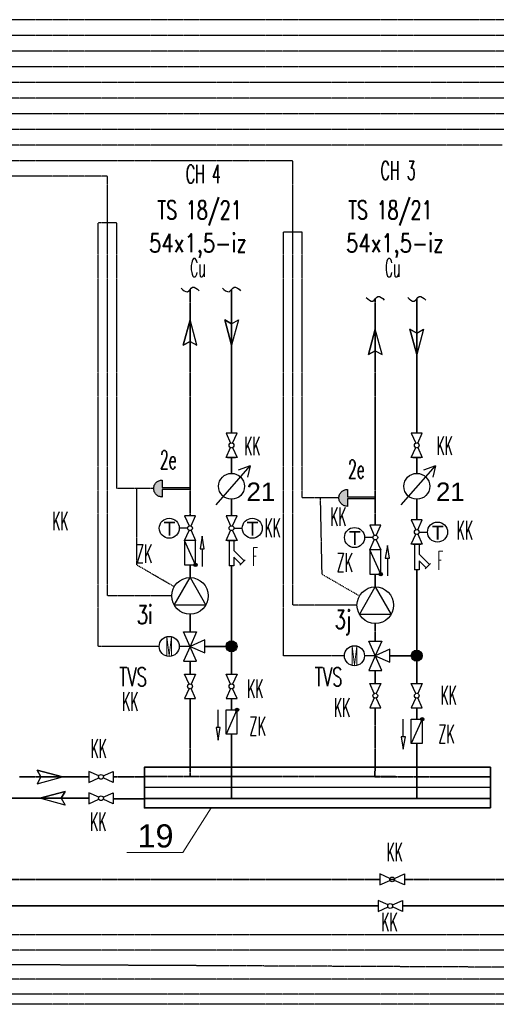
# Model space of a CAD drawing. Header units: millimetres. Extents: x -98431657 to -98227415, y -465497820 to -465456067.
# Tile 34 of 63: x -98403522 to -98402232, y -465486064 to -465483401. Entities that reach past the tile are written whole.
import ezdxf

# ---------------------------------------------------------------- set-up
doc = ezdxf.new("R2010")
doc.units = ezdxf.units.MM
doc.linetypes.add('Carkovana 0.5x', pattern=[0.14, 0.1, -0.04])
doc.linetypes.add('Teckovana', pattern=[0.06, 0, -0.06])
for name, color, linetype, lineweight in [('Aktivní chlazení', 7, 'Continuous', 25), ('Pasivní chlazení', 7, 'Continuous', 25), ('Vodovod', 7, 'Continuous', 18), ('WPF 2 - vrt', 7, 'Continuous', 25), ('základ', 7, 'Continuous', 25)]:
    doc.layers.add(name, color=color, linetype=linetype, lineweight=lineweight)
doc.styles.add('ARIAL', font='arial.ttf')
doc.styles.add('ROMANS', font='romans__.ttf')
doc.styles.add('TXT', font='txt_____.ttf')

msp = doc.modelspace()

# ---------------------------------------------------------------- hatches: boundary and pattern name
at = {"layer": 'Pasivní chlazení', "true_color": 0xe8e8e8}
for points in [[(-98403136.2, -465484646.4), (-98403138.5, -465484646.5), (-98403140.8, -465484646.9), (-98403143, -465484647.5), (-98403145.2, -465484648.3), (-98403147.3, -465484649.3), (-98403149.3, -465484650.5), (-98403151.1, -465484652), (-98403152.8, -465484653.6), (-98403154.3, -465484655.3), (-98403155.6, -465484657.2), (-98403156.8, -465484659.3), (-98403157.7, -465484661.4), (-98403158.4, -465484663.6), (-98403158.8, -465484665.9), (-98403159.1, -465484668.2), (-98403159.1, -465484670.5), (-98403158.8, -465484672.8), (-98403158.4, -465484675.1), (-98403157.7, -465484677.3), (-98403156.8, -465484679.5), (-98403155.6, -465484681.5), (-98403154.3, -465484683.4), (-98403152.8, -465484685.2), (-98403151.1, -465484686.8), (-98403149.3, -465484688.2), (-98403147.3, -465484689.4), (-98403145.2, -465484690.5), (-98403143, -465484691.3), (-98403140.8, -465484691.9), (-98403138.5, -465484692.2), (-98403136.2, -465484692.3), (-98403136.2, -465484671.8), (-98403060.8, -465484671.8), (-98403060.8, -465484666.9), (-98403136.2, -465484666.9)], [(-98402634.9, -465484671.6), (-98402637.2, -465484671.8), (-98402639.5, -465484672.1), (-98402641.7, -465484672.7), (-98402643.9, -465484673.5), (-98402646, -465484674.5), (-98402648, -465484675.8), (-98402649.8, -465484677.2), (-98402651.5, -465484678.8), (-98402653, -465484680.5), (-98402654.3, -465484682.5), (-98402655.5, -465484684.5), (-98402656.4, -465484686.6), (-98402657.1, -465484688.8), (-98402657.5, -465484691.1), (-98402657.8, -465484693.4), (-98402657.8, -465484695.8), (-98402657.5, -465484698.1), (-98402657.1, -465484700.3), (-98402656.4, -465484702.6), (-98402655.5, -465484704.7), (-98402654.3, -465484706.7), (-98402653, -465484708.6), (-98402651.5, -465484710.4), (-98402649.8, -465484712), (-98402648, -465484713.4), (-98402646, -465484714.7), (-98402643.9, -465484715.7), (-98402641.7, -465484716.5), (-98402639.5, -465484717.1), (-98402637.2, -465484717.4), (-98402634.9, -465484717.5), (-98402634.9, -465484697.1), (-98402559.5, -465484697.1), (-98402559.5, -465484692.1), (-98402634.9, -465484692.1)]]:
    msp.add_hatch(color=254, dxfattribs=at).paths.add_polyline_path(points)
at = {"layer": 'Pasivní chlazení', "true_color": 0x000000}
for points in [[(-98403041.3, -465484875.8), (-98403041.4, -465484874.8), (-98403041.7, -465484873.9), (-98403042.1, -465484873.1), (-98403042.7, -465484872.4), (-98403043.5, -465484871.8), (-98403044.3, -465484871.4), (-98403045.2, -465484871.2), (-98403046.1, -465484871.1), (-98403047.1, -465484871.3), (-98403047.9, -465484871.6), (-98403048.7, -465484872.1), (-98403049.4, -465484872.8), (-98403050, -465484873.5), (-98403050.3, -465484874.4), (-98403050.5, -465484875.3), (-98403050.5, -465484876.2), (-98403050.3, -465484877.1), (-98403050, -465484878), (-98403049.4, -465484878.8), (-98403048.7, -465484879.4), (-98403047.9, -465484879.9), (-98403047.1, -465484880.2), (-98403046.1, -465484880.4), (-98403045.2, -465484880.3), (-98403044.3, -465484880.1), (-98403043.5, -465484879.7), (-98403042.7, -465484879.1), (-98403042.1, -465484878.4), (-98403041.7, -465484877.6), (-98403041.4, -465484876.7)], [(-98402540, -465484901), (-98402540.1, -465484900.1), (-98402540.4, -465484899.2), (-98402540.8, -465484898.3), (-98402541.4, -465484897.6), (-98402542.2, -465484897.1), (-98402543, -465484896.6), (-98402543.9, -465484896.4), (-98402544.8, -465484896.4), (-98402545.8, -465484896.5), (-98402546.6, -465484896.8), (-98402547.4, -465484897.3), (-98402548.1, -465484898), (-98402548.6, -465484898.7), (-98402549, -465484899.6), (-98402549.2, -465484900.5), (-98402549.2, -465484901.5), (-98402549, -465484902.4), (-98402548.6, -465484903.2), (-98402548.1, -465484904), (-98402547.4, -465484904.6), (-98402546.6, -465484905.1), (-98402545.8, -465484905.5), (-98402544.8, -465484905.6), (-98402543.9, -465484905.6), (-98402543, -465484905.3), (-98402542.2, -465484904.9), (-98402541.4, -465484904.3), (-98402540.8, -465484903.6), (-98402540.4, -465484902.8), (-98402540.1, -465484901.9)], [(-98402947.7, -465485081.4), (-98402948.5, -465485081.3), (-98402949.3, -465485081.4), (-98402950, -465485081.4), (-98402950.7, -465485081.5), (-98402951.5, -465485081.7), (-98402952.2, -465485081.8), (-98402952.9, -465485082), (-98402953.7, -465485082.3), (-98402954.4, -465485082.6), (-98402955, -465485082.9), (-98402955.7, -465485083.2), (-98402956.4, -465485083.6), (-98402957, -465485084), (-98402957.6, -465485084.5), (-98402958.2, -465485084.9), (-98402958.7, -465485085.4), (-98402959.3, -465485086), (-98402959.8, -465485086.5), (-98402960.2, -465485087.1), (-98402960.7, -465485087.7), (-98402961.1, -465485088.3), (-98402961.5, -465485089), (-98402961.8, -465485089.7), (-98402962.2, -465485090.3), (-98402962.4, -465485091), (-98402962.7, -465485091.8), (-98402962.9, -465485092.5), (-98402963.1, -465485093.2), (-98402963.2, -465485094), (-98402963.3, -465485094.7), (-98402963.3, -465485095.5), (-98402963.4, -465485096.2), (-98402963.3, -465485097), (-98402963.3, -465485097.7), (-98402963.2, -465485098.5), (-98402963.1, -465485099.2), (-98402962.9, -465485099.9), (-98402962.7, -465485100.7), (-98402962.4, -465485101.4), (-98402962.2, -465485102.1), (-98402961.8, -465485102.8), (-98402961.5, -465485103.4), (-98402961.1, -465485104.1), (-98402960.7, -465485104.7), (-98402960.2, -465485105.3), (-98402959.8, -465485105.9), (-98402959.3, -465485106.4), (-98402958.7, -465485107), (-98402958.2, -465485107.5), (-98402957.6, -465485108), (-98402957, -465485108.4), (-98402956.4, -465485108.8), (-98402955.7, -465485109.2), (-98402955, -465485109.5), (-98402954.4, -465485109.9), (-98402953.7, -465485110.1), (-98402952.9, -465485110.4), (-98402952.2, -465485110.6), (-98402951.5, -465485110.8), (-98402950.7, -465485110.9), (-98402950, -465485111), (-98402949.3, -465485111), (-98402948.5, -465485111.1), (-98402947.7, -465485111), (-98402947, -465485111), (-98402946.2, -465485110.9), (-98402945.5, -465485110.8), (-98402944.8, -465485110.6), (-98402944, -465485110.4), (-98402943.3, -465485110.1), (-98402942.6, -465485109.9), (-98402942, -465485109.5), (-98402941.3, -465485109.2), (-98402940.6, -465485108.8), (-98402940, -465485108.4), (-98402939.4, -465485108), (-98402938.8, -465485107.5), (-98402938.3, -465485107), (-98402937.7, -465485106.4), (-98402937.2, -465485105.9), (-98402936.7, -465485105.3), (-98402936.3, -465485104.7), (-98402935.9, -465485104.1), (-98402935.5, -465485103.4), (-98402935.2, -465485102.8), (-98402934.8, -465485102.1), (-98402934.6, -465485101.4), (-98402934.3, -465485100.7), (-98402934.1, -465485099.9), (-98402933.9, -465485099.2), (-98402933.8, -465485098.5), (-98402933.7, -465485097.7), (-98402933.7, -465485097), (-98402933.6, -465485096.2), (-98402933.7, -465485095.5), (-98402933.7, -465485094.7), (-98402933.8, -465485094), (-98402933.9, -465485093.2), (-98402934.1, -465485092.5), (-98402934.3, -465485091.8), (-98402934.6, -465485091), (-98402934.8, -465485090.3), (-98402935.2, -465485089.7), (-98402935.5, -465485089), (-98402935.9, -465485088.3), (-98402936.3, -465485087.7), (-98402936.7, -465485087.1), (-98402937.2, -465485086.5), (-98402937.7, -465485086), (-98402938.3, -465485085.4), (-98402938.8, -465485084.9), (-98402939.4, -465485084.5), (-98402940, -465485084), (-98402940.6, -465485083.6), (-98402941.3, -465485083.2), (-98402942, -465485082.9), (-98402942.6, -465485082.6), (-98402943.3, -465485082.3), (-98402944, -465485082), (-98402944.8, -465485081.8), (-98402945.5, -465485081.7), (-98402946.2, -465485081.5), (-98402947, -465485081.4)], [(-98402446.4, -465485106.6), (-98402447.2, -465485106.6), (-98402447.9, -465485106.6), (-98402448.7, -465485106.6), (-98402449.4, -465485106.7), (-98402450.2, -465485106.9), (-98402450.9, -465485107), (-98402451.6, -465485107.2), (-98402452.4, -465485107.5), (-98402453.1, -465485107.8), (-98402453.7, -465485108.1), (-98402454.4, -465485108.4), (-98402455.1, -465485108.8), (-98402455.7, -465485109.2), (-98402456.3, -465485109.7), (-98402456.9, -465485110.2), (-98402457.4, -465485110.7), (-98402458, -465485111.2), (-98402458.5, -465485111.7), (-98402458.9, -465485112.3), (-98402459.4, -465485112.9), (-98402459.8, -465485113.6), (-98402460.2, -465485114.2), (-98402460.5, -465485114.9), (-98402460.9, -465485115.6), (-98402461.1, -465485116.3), (-98402461.4, -465485117), (-98402461.6, -465485117.7), (-98402461.8, -465485118.4), (-98402461.9, -465485119.2), (-98402462, -465485119.9), (-98402462, -465485120.7), (-98402462.1, -465485121.4), (-98402462, -465485122.2), (-98402462, -465485122.9), (-98402461.9, -465485123.7), (-98402461.8, -465485124.4), (-98402461.6, -465485125.2), (-98402461.4, -465485125.9), (-98402461.1, -465485126.6), (-98402460.9, -465485127.3), (-98402460.5, -465485128), (-98402460.2, -465485128.6), (-98402459.8, -465485129.3), (-98402459.4, -465485129.9), (-98402458.9, -465485130.5), (-98402458.5, -465485131.1), (-98402458, -465485131.7), (-98402457.4, -465485132.2), (-98402456.9, -465485132.7), (-98402456.3, -465485133.2), (-98402455.7, -465485133.6), (-98402455.1, -465485134), (-98402454.4, -465485134.4), (-98402453.7, -465485134.8), (-98402453.1, -465485135.1), (-98402452.4, -465485135.4), (-98402451.6, -465485135.6), (-98402450.9, -465485135.8), (-98402450.2, -465485136), (-98402449.4, -465485136.1), (-98402448.7, -465485136.2), (-98402447.9, -465485136.3), (-98402447.2, -465485136.3), (-98402446.4, -465485136.3), (-98402445.7, -465485136.2), (-98402444.9, -465485136.1), (-98402444.2, -465485136), (-98402443.5, -465485135.8), (-98402442.7, -465485135.6), (-98402442, -465485135.4), (-98402441.3, -465485135.1), (-98402440.7, -465485134.8), (-98402440, -465485134.4), (-98402439.3, -465485134), (-98402438.7, -465485133.6), (-98402438.1, -465485133.2), (-98402437.5, -465485132.7), (-98402437, -465485132.2), (-98402436.4, -465485131.7), (-98402435.9, -465485131.1), (-98402435.4, -465485130.5), (-98402435, -465485129.9), (-98402434.6, -465485129.3), (-98402434.2, -465485128.6), (-98402433.9, -465485128), (-98402433.5, -465485127.3), (-98402433.3, -465485126.6), (-98402433, -465485125.9), (-98402432.8, -465485125.2), (-98402432.6, -465485124.4), (-98402432.5, -465485123.7), (-98402432.4, -465485122.9), (-98402432.4, -465485122.2), (-98402432.3, -465485121.4), (-98402432.4, -465485120.7), (-98402432.4, -465485119.9), (-98402432.5, -465485119.2), (-98402432.6, -465485118.4), (-98402432.8, -465485117.7), (-98402433, -465485117), (-98402433.3, -465485116.3), (-98402433.5, -465485115.6), (-98402433.9, -465485114.9), (-98402434.2, -465485114.2), (-98402434.6, -465485113.6), (-98402435, -465485112.9), (-98402435.4, -465485112.3), (-98402435.9, -465485111.7), (-98402436.4, -465485111.2), (-98402437, -465485110.7), (-98402437.5, -465485110.2), (-98402438.1, -465485109.7), (-98402438.7, -465485109.2), (-98402439.3, -465485108.8), (-98402440, -465485108.4), (-98402440.7, -465485108.1), (-98402441.3, -465485107.8), (-98402442, -465485107.5), (-98402442.7, -465485107.2), (-98402443.5, -465485107), (-98402444.2, -465485106.9), (-98402444.9, -465485106.7), (-98402445.7, -465485106.6)], [(-98402929.1, -465485268), (-98402929.2, -465485267.1), (-98402929.5, -465485266.2), (-98402929.9, -465485265.4), (-98402930.5, -465485264.7), (-98402931.3, -465485264.1), (-98402932.1, -465485263.7), (-98402933, -465485263.5), (-98402933.9, -465485263.4), (-98402934.8, -465485263.6), (-98402935.7, -465485263.9), (-98402936.5, -465485264.4), (-98402937.2, -465485265), (-98402937.7, -465485265.8), (-98402938.1, -465485266.6), (-98402938.3, -465485267.6), (-98402938.3, -465485268.5), (-98402938.1, -465485269.4), (-98402937.7, -465485270.3), (-98402937.2, -465485271), (-98402936.5, -465485271.7), (-98402935.7, -465485272.2), (-98402934.8, -465485272.5), (-98402933.9, -465485272.6), (-98402933, -465485272.6), (-98402932.1, -465485272.3), (-98402931.3, -465485271.9), (-98402930.5, -465485271.4), (-98402929.9, -465485270.7), (-98402929.5, -465485269.8), (-98402929.2, -465485269)], [(-98402427.8, -465485293.2), (-98402427.9, -465485292.3), (-98402428.2, -465485291.4), (-98402428.6, -465485290.6), (-98402429.2, -465485289.9), (-98402430, -465485289.3), (-98402430.8, -465485288.9), (-98402431.7, -465485288.7), (-98402432.6, -465485288.6), (-98402433.5, -465485288.8), (-98402434.4, -465485289.1), (-98402435.2, -465485289.6), (-98402435.9, -465485290.2), (-98402436.4, -465485291), (-98402436.8, -465485291.9), (-98402437, -465485292.8), (-98402437, -465485293.7), (-98402436.8, -465485294.6), (-98402436.4, -465485295.5), (-98402435.9, -465485296.2), (-98402435.2, -465485296.9), (-98402434.4, -465485297.4), (-98402433.5, -465485297.7), (-98402432.6, -465485297.8), (-98402431.7, -465485297.8), (-98402430.8, -465485297.6), (-98402430, -465485297.2), (-98402429.2, -465485296.6), (-98402428.6, -465485295.9), (-98402428.2, -465485295.1), (-98402427.9, -465485294.2)]]:
    msp.add_hatch(color=18, dxfattribs=at).paths.add_polyline_path(points)

# ---------------------------------------------------------------- linework, layer by layer
at = {"layer": 'Aktivní chlazení', "linetype": 'Teckovana'}
for p, q in [((-98396613.8, -465483486.4), (-98404681.1, -465483486.4)), ((-98398345.1, -465483613.5), (-98404681.1, -465483613.5)), ((-98402216.3, -465483740.5), (-98404681.1, -465483740.5))]:
    msp.add_line(p, q, dxfattribs=at)
at = {"layer": 'Pasivní chlazení', "linetype": 'Teckovana'}
for p, q in [((-98402782.9, -465483782.7), (-98404681.1, -465483782.7)), ((-98402782.9, -465483976.4), (-98402782.9, -465483782.7)), ((-98403284.2, -465483824.9), (-98404681.1, -465483824.9)), ((-98403284.2, -465483951.2), (-98403284.2, -465483824.9)), ((-98403309.5, -465485096.2), (-98403309.5, -465483951.2)), ((-98403258.8, -465483951.2), (-98403309.5, -465483951.2)), ((-98403284.2, -465484959.6), (-98403284.2, -465483951.2)), ((-98403258.8, -465484669.4), (-98403258.8, -465483951.2)), ((-98402808.2, -465485121.4), (-98402808.2, -465483976.4)), ((-98402757.5, -465483976.4), (-98402808.2, -465483976.4)), ((-98402782.9, -465484984.8), (-98402782.9, -465483976.4)), ((-98402757.5, -465484694.6), (-98402757.5, -465483976.4)), ((-98403159.1, -465484669.4), (-98403258.8, -465484669.4)), ((-98403204.7, -465484876.5), (-98403204.7, -465484669.4)), ((-98402657.8, -465484694.6), (-98402757.5, -465484694.6)), ((-98402703.4, -465484901.7), (-98402707.7, -465484694.6)), ((-98403103.7, -465484934.8), (-98403204.7, -465484876.5)), ((-98402602.4, -465484960.1), (-98402703.4, -465484901.7)), ((-98403110.3, -465484959.6), (-98403284.2, -465484959.6)), ((-98402609, -465484984.8), (-98402782.9, -465484984.8)), ((-98403144.2, -465485096.2), (-98403309.5, -465485096.2)), ((-98402642.9, -465485121.4), (-98402808.2, -465485121.4))]:
    msp.add_line(p, q, dxfattribs=at)
at = {"layer": 'Pasivní chlazení', "color": 171, "linetype": 'Carkovana 0.5x', "lineweight": 35, "true_color": 0x7070ff}
for p, q in [((-98403060.8, -465484130.9), (-98403060.8, -465484743.5)), ((-98402559.5, -465484156.1), (-98402559.5, -465484768.7)), ((-98403060.8, -465484910.1), (-98403060.8, -465484875.8)), ((-98402559.5, -465484935.3), (-98402559.5, -465484901)), ((-98403060.8, -465485009.1), (-98403060.8, -465485056.6)), ((-98402559.5, -465485034.4), (-98402559.5, -465485081.8)), ((-98403060.8, -465485135.8), (-98403060.8, -465485171.3)), ((-98402559.5, -465485161.1), (-98402559.5, -465485196.5)), ((-98403060.8, -465485237.4), (-98403060.7, -465485448.8)), ((-98402559.5, -465485262.6), (-98402560.3, -465485448.6)), ((-98403521.8, -465485449.1), (-98403334.7, -465485449.1)), ((-98403184.3, -465485449.1), (-98403268.6, -465485449.1)), ((-98402503.6, -465485448.5), (-98403184.3, -465485448.5)), ((-98402560.3, -465485448.6), (-98402247.6, -465485448.9)), ((-98403521.8, -465485506.9), (-98403334.7, -465485506.9)), ((-98402546.9, -465485726.4), (-98403799.3, -465485726.4)), ((-98402507.3, -465485726.4), (-98402520.3, -465485726.4)), ((-98402184, -465485726.4), (-98402480.8, -465485726.4))]:
    msp.add_line(p, q, dxfattribs=at)
at = {"layer": 'Pasivní chlazení', "color": 1, "lineweight": 35}
for p, q in [((-98402948.5, -465484130.9), (-98402948.5, -465484519.5)), ((-98402447.2, -465484156.1), (-98402447.2, -465484519.5)), ((-98402948.5, -465484585.7), (-98402948.5, -465484628.3)), ((-98402447.2, -465484585.7), (-98402447.2, -465484628.3)), ((-98402948.5, -465484698.3), (-98402948.5, -465484743.5)), ((-98402447.2, -465484698.3), (-98402447.2, -465484753.8)), ((-98402948.5, -465484878.6), (-98402948.5, -465485171.3)), ((-98402447.2, -465484888.9), (-98402447.2, -465485196.5)), ((-98403021.1, -465485096.2), (-98402948.5, -465485096.2)), ((-98402519.8, -465485121.4), (-98402447.2, -465485121.4)), ((-98402948.5, -465485268), (-98402948.5, -465485237.4)), ((-98402447.2, -465485293.2), (-98402447.2, -465485262.6)), ((-98402948.5, -465485333.8), (-98402948.4, -465485508.1)), ((-98402447.2, -465485359.1), (-98402447.2, -465485507.8)), ((-98403521.8, -465485506.9), (-98403690.5, -465485506.9)), ((-98403521.8, -465485506.9), (-98403334.7, -465485506.9)), ((-98403184.3, -465485508.4), (-98403268.6, -465485508.4)), ((-98402391.3, -465485507.8), (-98403184.3, -465485507.8)), ((-98402247.6, -465485507.8), (-98402391.3, -465485507.8)), ((-98402447.2, -465485533.2), (-98402447.2, -465485533.3)), ((-98402552.1, -465485798.2), (-98403796.1, -465485798.2)), ((-98402152.4, -465485798.2), (-98402486, -465485798.2))]:
    msp.add_line(p, q, dxfattribs=at)
at = {"layer": 'Pasivní chlazení'}
for p, q in [((-98403060.8, -465484213.1), (-98403079.2, -465484282)), ((-98403060.8, -465484271.5), (-98403060.8, -465484213.1)), ((-98403042.3, -465484282), (-98403060.8, -465484213.1)), ((-98402967, -465484213.1), (-98402948.5, -465484223.6)), ((-98402948.5, -465484282), (-98402967, -465484213.1)), ((-98402948.5, -465484223.6), (-98402930, -465484213.1)), ((-98402930, -465484213.1), (-98402948.5, -465484282)), ((-98402948.5, -465484223.6), (-98402948.5, -465484282)), ((-98402559.5, -465484238.3), (-98402577.9, -465484307.2)), ((-98402559.5, -465484296.7), (-98402559.5, -465484238.3)), ((-98402541, -465484307.2), (-98402559.5, -465484238.3)), ((-98402465.7, -465484238.3), (-98402447.2, -465484248.8)), ((-98402447.2, -465484307.2), (-98402465.7, -465484238.3)), ((-98402447.2, -465484248.8), (-98402428.7, -465484238.3)), ((-98402428.7, -465484238.3), (-98402447.2, -465484307.2)), ((-98402447.2, -465484248.8), (-98402447.2, -465484307.2)), ((-98403079.2, -465484282), (-98403060.8, -465484271.5)), ((-98403060.8, -465484271.5), (-98403042.3, -465484282)), ((-98402577.9, -465484307.2), (-98402559.5, -465484296.7)), ((-98402559.5, -465484296.7), (-98402541, -465484307.2)), ((-98402959.5, -465484585.7), (-98402937.5, -465484585.7)), ((-98402458.2, -465484585.7), (-98402436.2, -465484585.7)), ((-98403136.2, -465484646.4), (-98403136.2, -465484666.9)), ((-98403136.2, -465484666.9), (-98403060.8, -465484666.9)), ((-98403060.8, -465484671.8), (-98403136.2, -465484671.8)), ((-98403136.2, -465484671.8), (-98403136.2, -465484692.3)), ((-98403060.8, -465484666.9), (-98403060.8, -465484671.8)), ((-98402634.9, -465484671.6), (-98402634.9, -465484692.1)), ((-98402634.9, -465484692.1), (-98402559.5, -465484692.1)), ((-98402559.5, -465484697.1), (-98402634.9, -465484697.1)), ((-98402634.9, -465484697.1), (-98402634.9, -465484717.5)), ((-98402559.5, -465484692.1), (-98402559.5, -465484697.1)), ((-98403067.4, -465484776.7), (-98403089.9, -465484776.7)), ((-98402941.9, -465484776.7), (-98402919.4, -465484776.7)), ((-98402440.6, -465484787), (-98402418.1, -465484787)), ((-98403045.9, -465484875.8), (-98403075.6, -465484809.7)), ((-98402959.5, -465484809.7), (-98402937.5, -465484809.7)), ((-98402954.8, -465484809.7), (-98402954.8, -465484878.6)), ((-98402942.2, -465484809.7), (-98402942.2, -465484836.6)), ((-98402566.1, -465484801.9), (-98402588.6, -465484801.9)), ((-98403028, -465484832), (-98403028, -465484879.9)), ((-98402942.2, -465484836.6), (-98402914.2, -465484864.6)), ((-98402544.6, -465484901), (-98402574.3, -465484834.9)), ((-98402458.2, -465484820.1), (-98402436.2, -465484820.1)), ((-98402453.5, -465484820.1), (-98402453.5, -465484888.9)), ((-98402440.9, -465484820.1), (-98402440.9, -465484846.9)), ((-98402942.2, -465484854.5), (-98402942.2, -465484878.6)), ((-98402942.2, -465484854.5), (-98402923.1, -465484873.6)), ((-98402926.1, -465484876.6), (-98402911.2, -465484861.7)), ((-98402526.7, -465484857.2), (-98402526.7, -465484905.1)), ((-98402440.9, -465484846.9), (-98402412.9, -465484875)), ((-98402440.9, -465484864.8), (-98402440.9, -465484888.9)), ((-98402440.9, -465484864.8), (-98402421.8, -465484883.9)), ((-98402942.2, -465484878.6), (-98402954.8, -465484878.6)), ((-98402440.9, -465484888.9), (-98402453.5, -465484888.9)), ((-98402424.8, -465484886.9), (-98402409.9, -465484872)), ((-98403060.8, -465485096.2), (-98403090.1, -465485096.2)), ((-98403060.8, -465485096.2), (-98403090.1, -465485096.2)), ((-98402559.5, -465485121.4), (-98402588.8, -465485121.4)), ((-98402559.5, -465485121.4), (-98402588.8, -465485121.4)), ((-98402984.9, -465485315.6), (-98402984.9, -465485268)), ((-98402933.7, -465485268), (-98402963.3, -465485333.8)), ((-98402483.6, -465485340.9), (-98402483.6, -465485293.2)), ((-98402432.4, -465485293.2), (-98402462, -465485359.1)), ((-98403474.8, -465485430.6), (-98403464.3, -465485449.1)), ((-98403405.9, -465485449.1), (-98403474.8, -465485430.6)), ((-98403474.8, -465485430.6), (-98403464.3, -465485449.1)), ((-98403405.9, -465485449.1), (-98403474.8, -465485430.6)), ((-98403464.3, -465485449.1), (-98403474.8, -465485467.5)), ((-98403474.8, -465485467.5), (-98403405.9, -465485449.1)), ((-98403464.3, -465485449.1), (-98403474.8, -465485467.5)), ((-98403474.8, -465485467.5), (-98403405.9, -465485449.1)), ((-98403464.3, -465485449.1), (-98403405.9, -465485449.1)), ((-98403464.3, -465485449.1), (-98403405.9, -465485449.1)), ((-98402247.6, -465485478.2), (-98403184.3, -465485478.2)), ((-98403467.6, -465485506.9), (-98403398.7, -465485488.5)), ((-98403467.6, -465485506.9), (-98403398.7, -465485488.5)), ((-98403398.7, -465485488.5), (-98403409.2, -465485506.9)), ((-98403398.7, -465485488.5), (-98403409.2, -465485506.9)), ((-98403409.2, -465485506.9), (-98403467.6, -465485506.9)), ((-98403398.7, -465485525.4), (-98403467.6, -465485506.9)), ((-98403409.2, -465485506.9), (-98403467.6, -465485506.9)), ((-98403398.7, -465485525.4), (-98403467.6, -465485506.9)), ((-98403409.2, -465485506.9), (-98403398.7, -465485525.4)), ((-98403409.2, -465485506.9), (-98403398.7, -465485525.4))]:
    msp.add_line(p, q, dxfattribs=at)
at = {"layer": 'Pasivní chlazení', "color": 0, "lineweight": 35}
msp.add_line((-98402247.6, -465485533.2), (-98402247.6, -465485423.1), dxfattribs=at)
at = {"layer": 'Pasivní chlazení'}
for points in [[(-98403060.8, -465484213.1), (-98403060.8, -465484271.5), (-98403079.2, -465484282), (-98403060.8, -465484213.1)], [(-98402948.5, -465484282), (-98402948.5, -465484223.6), (-98402967, -465484213.1), (-98402948.5, -465484282)], [(-98402559.5, -465484238.3), (-98402559.5, -465484296.7), (-98402577.9, -465484307.2), (-98402559.5, -465484238.3)], [(-98402447.2, -465484307.2), (-98402447.2, -465484248.8), (-98402465.7, -465484238.3), (-98402447.2, -465484307.2)], [(-98403075.6, -465484875.8), (-98403045.9, -465484875.8), (-98403045.9, -465484809.7), (-98403075.6, -465484809.7), (-98403075.6, -465484875.8)], [(-98403033.7, -465484832), (-98403022.4, -465484832), (-98403028, -465484798.2), (-98403033.7, -465484832)], [(-98402574.3, -465484901), (-98402544.6, -465484901), (-98402544.6, -465484834.9), (-98402574.3, -465484834.9), (-98402574.3, -465484901)], [(-98402532.4, -465484857.2), (-98402521.1, -465484857.2), (-98402526.7, -465484823.5), (-98402532.4, -465484857.2)], [(-98403060.8, -465484910.1), (-98403017.9, -465484984.4), (-98403103.7, -465484984.4), (-98403060.8, -465484910.1)], [(-98402559.5, -465484935.3), (-98402516.6, -465485009.6), (-98402602.4, -465485009.6), (-98402559.5, -465484935.3)], [(-98403042.9, -465485056.6), (-98403060.8, -465485096.2), (-98403021.1, -465485114), (-98403021.1, -465485078.4), (-98403060.8, -465485096.2), (-98403078.6, -465485135.8), (-98403042.9, -465485135.8), (-98403078.6, -465485056.6), (-98403042.9, -465485056.6)], [(-98402541.6, -465485081.8), (-98402559.5, -465485121.4), (-98402519.8, -465485139.3), (-98402519.8, -465485103.6), (-98402559.5, -465485121.4), (-98402577.3, -465485161.1), (-98402541.6, -465485161.1), (-98402577.3, -465485081.8), (-98402541.6, -465485081.8)], [(-98402963.3, -465485268), (-98402933.7, -465485268), (-98402933.7, -465485333.8), (-98402963.3, -465485333.8), (-98402963.3, -465485268)], [(-98402979.3, -465485315.6), (-98402990.5, -465485315.6), (-98402984.9, -465485349.4), (-98402979.3, -465485315.6)], [(-98402462, -465485293.2), (-98402432.4, -465485293.2), (-98402432.4, -465485359.1), (-98402462, -465485359.1), (-98402462, -465485293.2)], [(-98402478, -465485340.9), (-98402489.2, -465485340.9), (-98402483.6, -465485374.6), (-98402478, -465485340.9)], [(-98403405.9, -465485449.1), (-98403464.3, -465485449.1), (-98403474.8, -465485430.6), (-98403405.9, -465485449.1)], [(-98403405.9, -465485449.1), (-98403464.3, -465485449.1), (-98403474.8, -465485430.6), (-98403405.9, -465485449.1)], [(-98403467.6, -465485506.9), (-98403409.2, -465485506.9), (-98403398.7, -465485488.5), (-98403467.6, -465485506.9)], [(-98403467.6, -465485506.9), (-98403409.2, -465485506.9), (-98403398.7, -465485488.5), (-98403467.6, -465485506.9)]]:
    msp.add_lwpolyline(points, close=True, dxfattribs=at)
for points in [[(-98402945.8, -465484546.7), (-98402933.6, -465484519.5), (-98402963.4, -465484519.5), (-98402951.2, -465484546.7)], [(-98402444.5, -465484546.7), (-98402432.3, -465484519.5), (-98402462.1, -465484519.5), (-98402449.9, -465484546.7)], [(-98402945.8, -465484558.5), (-98402933.6, -465484585.7), (-98402963.4, -465484585.7), (-98402951.2, -465484558.5)], [(-98402444.5, -465484558.5), (-98402432.3, -465484585.7), (-98402462.1, -465484585.7), (-98402449.9, -465484558.5)], [(-98403136.2, -465484692.3), (-98403138.4, -465484692.2), (-98403140.6, -465484691.9), (-98403142.8, -465484691.3), (-98403144.9, -465484690.6), (-98403147, -465484689.6), (-98403148.9, -465484688.5), (-98403150.7, -465484687.1), (-98403152.4, -465484685.6), (-98403153.9, -465484683.9), (-98403155.2, -465484682.1), (-98403156.4, -465484680.2), (-98403157.4, -465484678.2), (-98403158.1, -465484676), (-98403158.7, -465484673.9), (-98403159, -465484671.6), (-98403159.1, -465484669.4), (-98403159, -465484667.1), (-98403158.7, -465484664.9), (-98403158.1, -465484662.7), (-98403157.4, -465484660.6), (-98403156.4, -465484658.6), (-98403155.2, -465484656.6), (-98403153.9, -465484654.8), (-98403152.4, -465484653.2), (-98403150.7, -465484651.6), (-98403148.9, -465484650.3), (-98403147, -465484649.1), (-98403144.9, -465484648.2), (-98403142.8, -465484647.4), (-98403140.6, -465484646.9), (-98403138.4, -465484646.5), (-98403136.2, -465484646.4)], [(-98402634.9, -465484717.5), (-98402637.1, -465484717.4), (-98402639.3, -465484717.1), (-98402641.5, -465484716.5), (-98402643.6, -465484715.8), (-98402645.7, -465484714.8), (-98402647.6, -465484713.7), (-98402649.4, -465484712.3), (-98402651.1, -465484710.8), (-98402652.6, -465484709.1), (-98402653.9, -465484707.3), (-98402655.1, -465484705.4), (-98402656.1, -465484703.4), (-98402656.8, -465484701.3), (-98402657.4, -465484699.1), (-98402657.7, -465484696.8), (-98402657.8, -465484694.6), (-98402657.7, -465484692.3), (-98402657.4, -465484690.1), (-98402656.8, -465484687.9), (-98402656.1, -465484685.8), (-98402655.1, -465484683.8), (-98402653.9, -465484681.8), (-98402652.6, -465484680), (-98402651.1, -465484678.4), (-98402649.4, -465484676.9), (-98402647.6, -465484675.5), (-98402645.7, -465484674.4), (-98402643.6, -465484673.4), (-98402641.5, -465484672.6), (-98402639.3, -465484672.1), (-98402637.1, -465484671.8), (-98402634.9, -465484671.6)], [(-98403058.1, -465484770.6), (-98403045.9, -465484743.5), (-98403075.7, -465484743.5), (-98403063.4, -465484770.6)], [(-98402945.8, -465484770.6), (-98402933.6, -465484743.5), (-98402963.4, -465484743.5), (-98402951.2, -465484770.6)], [(-98402444.5, -465484781), (-98402432.3, -465484753.8), (-98402462.1, -465484753.8), (-98402449.9, -465484781)], [(-98403058.1, -465484782.5), (-98403045.9, -465484809.7), (-98403075.7, -465484809.7), (-98403063.4, -465484782.5)], [(-98402945.8, -465484782.5), (-98402933.6, -465484809.7), (-98402963.4, -465484809.7), (-98402951.2, -465484782.5)], [(-98402556.8, -465484795.9), (-98402544.6, -465484768.7), (-98402574.4, -465484768.7), (-98402562.1, -465484795.9)], [(-98402556.8, -465484807.8), (-98402544.6, -465484834.9), (-98402574.4, -465484834.9), (-98402562.1, -465484807.8)], [(-98402444.5, -465484792.9), (-98402432.3, -465484820.1), (-98402462.1, -465484820.1), (-98402449.9, -465484792.9)], [(-98403063.4, -465485198.4), (-98403075.6, -465485171.3), (-98403045.9, -465485171.3), (-98403058.1, -465485198.4)], [(-98402951.2, -465485198.4), (-98402963.4, -465485171.3), (-98402933.6, -465485171.3), (-98402945.8, -465485198.4)], [(-98403063.4, -465485210.3), (-98403075.6, -465485237.4), (-98403045.9, -465485237.4), (-98403058.1, -465485210.3)], [(-98402951.2, -465485210.3), (-98402963.4, -465485237.4), (-98402933.6, -465485237.4), (-98402945.8, -465485210.3)], [(-98402562.1, -465485223.6), (-98402574.3, -465485196.5), (-98402544.6, -465485196.5), (-98402556.8, -465485223.6)], [(-98402449.9, -465485223.6), (-98402462.1, -465485196.5), (-98402432.3, -465485196.5), (-98402444.5, -465485223.6)], [(-98402562.1, -465485235.5), (-98402574.3, -465485262.6), (-98402544.6, -465485262.6), (-98402556.8, -465485235.5)], [(-98402449.9, -465485235.5), (-98402462.1, -465485262.6), (-98402432.3, -465485262.6), (-98402444.5, -465485235.5)], [(-98403307.6, -465485446.4), (-98403334.7, -465485434.2), (-98403334.7, -465485463.9), (-98403307.6, -465485451.7)], [(-98403307.6, -465485446.4), (-98403334.7, -465485434.2), (-98403334.7, -465485463.9), (-98403307.6, -465485451.7)], [(-98403295.7, -465485446.4), (-98403268.6, -465485434.2), (-98403268.6, -465485463.9), (-98403295.7, -465485451.7)], [(-98403295.7, -465485446.4), (-98403268.6, -465485434.2), (-98403268.6, -465485463.9), (-98403295.7, -465485451.7)], [(-98403307.6, -465485504.2), (-98403334.7, -465485492.1), (-98403334.7, -465485521.8), (-98403307.6, -465485509.6)], [(-98403307.6, -465485504.2), (-98403334.7, -465485492.1), (-98403334.7, -465485521.8), (-98403307.6, -465485509.6)], [(-98403295.7, -465485504.2), (-98403268.6, -465485492.1), (-98403268.6, -465485521.8), (-98403295.7, -465485509.6)], [(-98403295.7, -465485504.2), (-98403268.6, -465485492.1), (-98403268.6, -465485521.8), (-98403295.7, -465485509.6)], [(-98402519.8, -465485723.7), (-98402546.9, -465485711.5), (-98402546.9, -465485741.3), (-98402519.8, -465485729.1)], [(-98402519.8, -465485723.7), (-98402546.9, -465485711.5), (-98402546.9, -465485741.3), (-98402519.8, -465485729.1)], [(-98402507.9, -465485723.7), (-98402480.8, -465485711.5), (-98402480.8, -465485741.3), (-98402507.9, -465485729.1)], [(-98402507.9, -465485723.7), (-98402480.8, -465485711.5), (-98402480.8, -465485741.3), (-98402507.9, -465485729.1)], [(-98402525, -465485795.5), (-98402552.1, -465485783.3), (-98402552.1, -465485813), (-98402525, -465485800.8)], [(-98402525, -465485795.5), (-98402552.1, -465485783.3), (-98402552.1, -465485813), (-98402525, -465485800.8)], [(-98402513.1, -465485795.5), (-98402486, -465485783.3), (-98402486, -465485813), (-98402513.1, -465485800.8)], [(-98402513.1, -465485795.5), (-98402486, -465485783.3), (-98402486, -465485813), (-98402513.1, -465485800.8)]]:
    msp.add_lwpolyline(points, dxfattribs=at)
at = {"layer": 'Pasivní chlazení', "color": 0, "lineweight": 35}
msp.add_lwpolyline([(-98402247.6, -465485423.1), (-98403184.3, -465485423.1), (-98403184.3, -465485533.2), (-98402247.6, -465485533.2)], dxfattribs=at)
at = {"layer": 'Pasivní chlazení'}
for centre, radius in [((-98402948.5, -465484552.6), 6.52), ((-98402447.2, -465484552.6), 6.52), ((-98403116.9, -465484776.7), 27.1), ((-98402892.3, -465484776.7), 27.1), ((-98402892.3, -465484776.7), 27.1), ((-98402391, -465484787), 27.1), ((-98402391, -465484787), 27.1), ((-98403060.8, -465484776.6), 6.52), ((-98402948.5, -465484776.6), 6.52), ((-98402615.6, -465484801.9), 27.1), ((-98402615.6, -465484801.9), 27.1), ((-98402447.2, -465484786.9), 6.52), ((-98402559.5, -465484801.8), 6.52), ((-98403045.9, -465484875.8), 4.62), ((-98403060.8, -465484959.6), 49.5), ((-98402544.6, -465484901), 4.62), ((-98402559.5, -465484984.8), 49.5), ((-98403117.1, -465485096.2), 27.1), ((-98402948.5, -465485096.2), 14.9), ((-98402615.8, -465485121.4), 27.1), ((-98402447.2, -465485121.4), 14.9), ((-98403060.8, -465485204.3), 6.5), ((-98402948.5, -465485204.3), 6.5), ((-98402559.5, -465485229.6), 6.5), ((-98402447.2, -465485229.6), 6.5), ((-98402933.7, -465485268), 4.61), ((-98402432.4, -465485293.2), 4.61), ((-98403301.7, -465485449.1), 6.5), ((-98403301.7, -465485449.1), 6.5), ((-98403301.6, -465485506.9), 6.5), ((-98403301.6, -465485506.9), 6.5), ((-98402513.8, -465485726.4), 6.5), ((-98402513.8, -465485726.4), 6.5), ((-98402519.1, -465485798.2), 6.5)]:
    msp.add_circle(centre, radius, dxfattribs=at)
at = {"layer": 'Pasivní chlazení', "start_tangent": (0.782732, -0.731021), "end_tangent": (0.782732, -0.731021)}
for points in [[(-98403085.2, -465484127.5), (-98403067.6, -465484137), (-98403054, -465484124.8), (-98403036.3, -465484134.3)], [(-98402973, -465484127.5), (-98402955.3, -465484137), (-98402941.7, -465484124.8), (-98402924, -465484134.3)], [(-98402583.9, -465484152.7), (-98402566.3, -465484162.3), (-98402552.7, -465484150), (-98402535, -465484159.5)], [(-98402471.7, -465484152.7), (-98402454, -465484162.3), (-98402440.4, -465484150), (-98402422.7, -465484159.5)]]:
    msp.add_spline(points, degree=3, dxfattribs=at)
at = {"layer": 'Vodovod', "color": 0, "linetype": 'Continuous', "lineweight": 13}
for p, q in [((-98403080.4, -465485653.5), (-98403003.9, -465485533.2)), ((-98403231.7, -465485653.5), (-98403080.4, -465485653.5))]:
    msp.add_line(p, q, dxfattribs=at)
at = {"layer": 'WPF 2 - vrt', "linetype": 'Teckovana'}
for p, q in [((-98400160.1, -465485996.4), (-98405013, -465485996.4)), ((-98400576.2, -465486064.1), (-98405054.5, -465486064.1))]:
    msp.add_line(p, q, dxfattribs=at)
at = {"layer": 'základ', "linetype": 'Teckovana'}
for p, q in [((-98395552.6, -465483401.5), (-98404681.1, -465483401.5)), ((-98396059, -465483443.9), (-98404681.1, -465483443.9)), ((-98397219.8, -465483528.6), (-98404681.1, -465483528.6)), ((-98397760.1, -465483571), (-98404681.1, -465483571)), ((-98398913.2, -465483655.6), (-98404681.1, -465483655.6)), ((-98401599.3, -465483698.1), (-98404681.1, -465483698.1)), ((-98399944.1, -465485875.8), (-98404894.3, -465485875.8)), ((-98399986.3, -465485918), (-98404925.8, -465485918)), ((-98396190.3, -465485993.2), (-98404945.9, -465485950.3)), ((-98400285.2, -465486036.7), (-98405034.7, -465486036.7))]:
    msp.add_line(p, q, dxfattribs=at)
at = {"layer": 'základ', "linetype": 'Continuous'}
for p, q in [((-98402990.5, -465484713.6), (-98402897.9, -465484608.3)), ((-98402897.9, -465484608.3), (-98402930.6, -465484619.5)), ((-98402897.9, -465484608.3), (-98402905.1, -465484638.6)), ((-98402489.2, -465484713.6), (-98402396.6, -465484608.3)), ((-98402396.6, -465484608.3), (-98402429.3, -465484619.5)), ((-98402396.6, -465484608.3), (-98402403.7, -465484638.6))]:
    msp.add_line(p, q, dxfattribs=at)
for centre in [(-98402948.5, -465484663.3), (-98402447.2, -465484663.3)]:
    msp.add_circle(centre, 35, dxfattribs=at)

# ---------------------------------------------------------------- texts
at = {"color": 0, "linetype": 'Continuous', "lineweight": 13, "attachment_point": 7, "style": 'ARIAL'}
for s, insert, char_height, width in [('{\\fArial|i0|b0;\\H50.000000;\\W1.000000;\\C7;21}\\P', (-98402907.9, -465484703.1), 50, 102.157), ('{\\fArial|i0|b0;\\H50.000000;\\W1.000000;\\C7;21}\\P', (-98402395.2, -465484703.1), 50, 102.157), ('{\\fArial|i0|b0;\\H62.500000;\\W1.000000;\\C7;19}\\P', (-98403202.6, -465485640.9), 62.5, 127.697)]:
    msp.add_mtext(s, dxfattribs=dict(at, insert=insert, char_height=char_height, width=width))
at = {"color": 5, "linetype": 'Continuous', "lineweight": 35, "char_height": 37.5, "width": 50.236, "attachment_point": 1, "style": 'ARIAL'}
for insert in [(-98403132.3, -465484759.3), (-98402907.8, -465484759.3), (-98402631, -465484784.5), (-98402406.5, -465484769.7)]:
    msp.add_mtext('{\\fArial|i0|b0;\\H37.500000;\\W1.000000;\\C5;T}\\P', dxfattribs=dict(at, insert=insert))
at = {"layer": 'Pasivní chlazení', "char_height": 50}
for s, insert, width, attachment_point, style in [('\\W0.56;CH\\~4', (-98403024.8, -465483793.9), 142.399, 2, 'ROMANS'), ('\\W0.56;CH\\~3', (-98402497.6, -465483784.3), 142.399, 2, 'ROMANS'), ('\\W0.69;TS\\~18/21', (-98403035.1, -465483891), 285.634, 2, 'ROMANS'), ('\\W0.69;TS\\~18/21', (-98402518.8, -465483891), 285.634, 2, 'ROMANS'), ('\\W0.78;54x1,5-iz', (-98403039.5, -465483980.4), 322.718, 2, 'ROMANS'), ('\\W0.78;54x1,5-iz', (-98402506.7, -465483980.4), 322.718, 2, 'ROMANS'), ('\\W0.49;Cu', (-98403039.5, -465484047.2), 70.481, 2, 'ROMANS'), ('\\W0.49;Cu', (-98402512.5, -465484047.2), 70.481, 2, 'ROMANS'), ('\\W0.55;2e', (-98403119.7, -465484591.6), 72.104, 5, 'ROMANS'), ('\\W0.55;2e', (-98402610.8, -465484617.1), 72.104, 5, 'ROMANS'), ('\\W0.71;3i', (-98403183.5, -465485010.4), 76.042, 5, 'ROMANS'), ('\\W0.67;3j', (-98402646.9, -465485031.9), 75.077, 5, 'ROMANS'), ('\\W0.37;M', (-98403117.1, -465485095.5), 33.208, 5, 'TXT'), ('\\W0.37;M', (-98402615.8, -465485120.8), 33.208, 5, 'TXT'), ('\\W0.49;KK', (-98402906.4, -465485210.6), 70.486, 4, 'ROMANS'), ('\\W0.49;KK', (-98402383.1, -465485228), 70.486, 4, 'ROMANS'), ('\\W0.49;KK', (-98403244.7, -465485245.4), 70.486, 4, 'ROMANS'), ('\\W0.49;KK', (-98402671.3, -465485261.6), 70.486, 4, 'ROMANS'), ('\\W0.49;KK', (-98403330.2, -465485372.3), 70.486, 4, 'ROMANS'), ('\\W0.49;KK', (-98403331.2, -465485570.2), 70.486, 4, 'ROMANS'), ('\\W0.49;KK', (-98402529.2, -465485652.3), 70.486, 4, 'ROMANS'), ('\\W0.49;KK', (-98402543.2, -465485841.5), 70.486, 4, 'ROMANS')]:
    msp.add_mtext(s, dxfattribs=dict(at, insert=insert, width=width, attachment_point=attachment_point, style=style))
at = {"layer": 'WPF 2 - vrt', "char_height": 50, "width": 70.981, "attachment_point": 4, "style": 'ROMANS'}
for insert in [(-98403207.2, -465484845.6), (-98402664.5, -465484869.5), (-98402900, -465485312.1), (-98402389.3, -465485333.1)]:
    msp.add_mtext('\\W0.51;ZK', dxfattribs=dict(at, insert=insert))
at = {"layer": 'základ', "char_height": 50, "attachment_point": 4, "style": 'ROMANS'}
for s, insert, width in [('\\W0.49;KK', (-98402914.3, -465484554.5), 70.486), ('\\W0.49;KK', (-98402393.9, -465484553.4), 70.486), ('\\W0.49;KK', (-98403433.8, -465484757.2), 70.486), ('\\W0.49;KK', (-98402681.6, -465484745.2), 70.486), ('\\W0.49;KK', (-98402859.3, -465484775.6), 70.486), ('\\W0.49;KK', (-98402339.3, -465484781.8), 70.486), ('\\W0.40;F', (-98402892.5, -465484853.5), 33.434), ('\\W0.40;F', (-98402391.2, -465484863.8), 33.434), ('\\W0.65;TVS', (-98403252.5, -465485178.4), 109.464), ('\\W0.65;TVS', (-98402723.3, -465485178.4), 109.464)]:
    msp.add_mtext(s, dxfattribs=dict(at, insert=insert, width=width))

doc.saveas('drawing.dxf')
